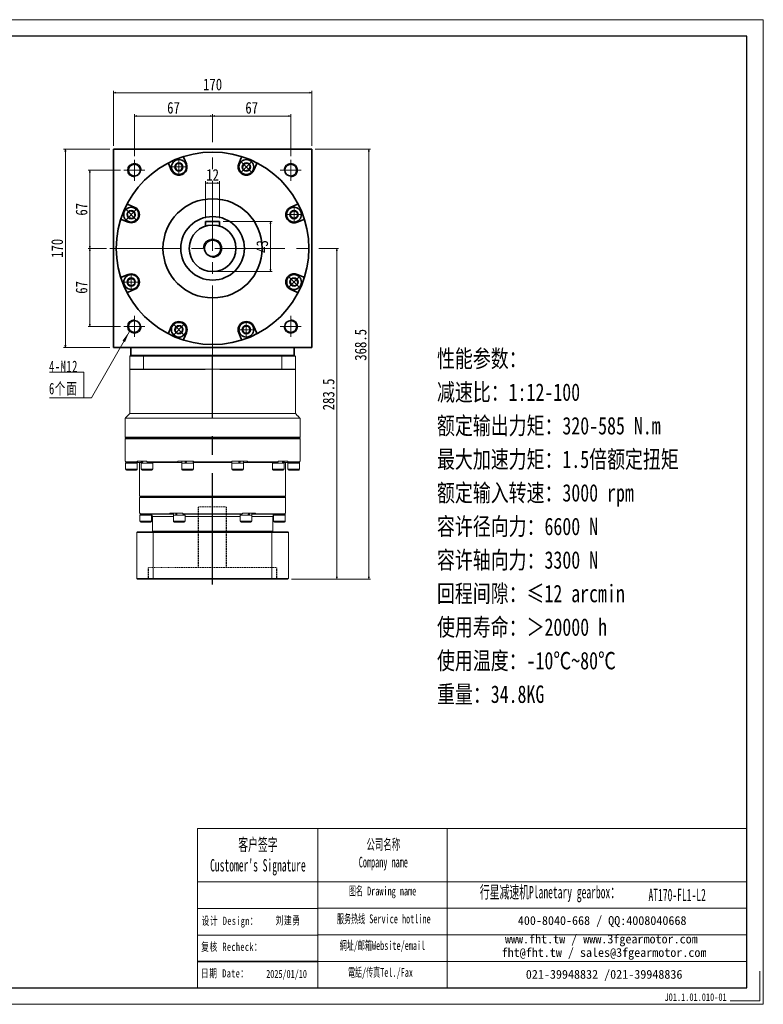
# Model space of a CAD drawing. Header units: millimetres. Extents: x 5291 to 6491, y 128 to 972.
# Tile 5 of 5: x 5853 to 6491, y 128 to 972. Entities that reach past the tile are written whole.
import ezdxf

# ---------------------------------------------------------------- set-up
doc = ezdxf.new("R2010")
doc.units = ezdxf.units.MM
doc.header["$LTSCALE"] = 5
doc.set_wipeout_variables(frame=1)
doc.header["$PDSIZE"] = -1
for name, pattern in [('CENTER2', [28.575, 19.05, -3.175, 3.175, -3.175]), ('DASHED', [0.2, 0.1, -0.1]), ('点画线', [18, 12, -2, 2, -2])]:
    doc.linetypes.add(name, pattern=pattern)
doc.layers.get('0').update_dxf_attribs({"lineweight": 18})
doc.layers.add('3中心线层', color=1, linetype='CENTER2')
doc.layers.add('6文字层', color=3, linetype='Continuous')
for name, color, linetype, lineweight in [('7标注层', 4, 'Continuous', 18), ('EB0', 7, 'Continuous', 35), ('SLD-0', 7, 'Continuous', 18), ('中心线层', 1, '点画线', 18), ('图框_外框线', 7, 'Continuous', 18), ('尺寸线层', 3, 'Continuous', 18), ('粗实线层', 7, 'Continuous', 35)]:
    doc.layers.add(name, color=color, linetype=linetype, lineweight=lineweight)
doc.styles.add('SLDTEXTSTYLE4', font='SimSun.ttf', dxfattribs={"width": 0.566667})
doc.styles.get("Standard").update_dxf_attribs({"font": 'SimSun.ttf'})
doc.styles.add('宋体', font='SimSun.ttf', dxfattribs={"width": 0.8})
doc.styles.add('标准', font='SimSun.ttf', dxfattribs={"width": 0.667})
doc.styles.add('样式 1', font='SimSun.ttf', dxfattribs={"width": 0.8})
doc.dimstyles.new('A水平标注', dxfattribs={"dimtxt": 10, "dimasz": 2, "dimexe": 1.5, "dimexo": 3, "dimgap": 2, "dimtad": 1, "dimtoh": 1, "dimdec": 1, "dimdsep": 46, "dimtxsty": '宋体', "dimblk": 'OPEN', "dimcen": 3, "dimclrd": 3, "dimclre": 3, "dimclrt": 6, "dimadec": 0, "dimazin": 0, "dimtm": 1e-09, "dimtfac": 1, "dimtdec": 1, "dimtix": 1, "dimtmove": 0, "dimatfit": 3, "dimldrblk": 'OPEN', "dimfxl": 0, "dimlwd": 13, "dimlwe": 13, "dimarcsym": 0})

# ---------------------------------------------------------------- blocks, each defined once
blk = doc.blocks.new('_Open')
at = {"color": 0, "linetype": 'ByBlock', "lineweight": -2}
for p, q in [((-1, 0.17), (0, 0)), ((-1, -0.17), (0, 0)), ((0, 0), (-1, 0))]:
    blk.add_line(p, q, dxfattribs=at)
blk = doc.blocks.new('*X17')
at = {"layer": 'Defpoints', "color": 0, "transparency": 16777216}
for p in [(6103.73, 909.64), (5933.73, 861.22), (6103.73, 861.22)]:
    blk.add_point(p, dxfattribs=at)
at = {"layer": '尺寸线层', "color": 3, "lineweight": 13, "transparency": 16777216}
for p, q in [((5933.73, 864.22), (5933.73, 911.14)), ((5935.73, 909.64), (6101.73, 909.64)), ((6103.73, 864.22), (6103.73, 911.14))]:
    blk.add_line(p, q, dxfattribs=at)
at = {"layer": '尺寸线层', "color": 3, "lineweight": 13, "transparency": 16777216, "xscale": 2, "yscale": 2, "zscale": 2, "rotation": 180}
blk.add_blockref('_Open', (5933.73, 909.64), dxfattribs=at)
at = {"layer": '尺寸线层', "color": 3, "lineweight": 13, "transparency": 16777216, "xscale": 2, "yscale": 2, "zscale": 2}
blk.add_blockref('_Open', (6103.73, 909.64), dxfattribs=at)
at = {"layer": '尺寸线层', "color": 6, "transparency": 16777216, "insert": (6018.73, 916.64), "char_height": 10, "width": 26.9708, "attachment_point": 5, "style": '宋体'}
blk.add_mtext('170', dxfattribs=at)
blk = doc.blocks.new('*X18')
at = {"layer": 'Defpoints', "color": 0, "transparency": 16777216}
for p in [(6018.73, 889.65), (6018.73, 864.22), (5951.73, 852.22)]:
    blk.add_point(p, dxfattribs=at)
at = {"layer": '尺寸线层', "color": 3, "lineweight": 13, "transparency": 16777216}
for p, q in [((5951.73, 855.22), (5951.73, 891.15)), ((5953.73, 889.65), (6016.73, 889.65)), ((6018.73, 867.22), (6018.73, 891.15))]:
    blk.add_line(p, q, dxfattribs=at)
at = {"layer": '尺寸线层', "color": 3, "lineweight": 13, "transparency": 16777216, "xscale": 2, "yscale": 2, "zscale": 2, "rotation": 180}
blk.add_blockref('_Open', (5951.73, 889.65), dxfattribs=at)
at = {"layer": '尺寸线层', "color": 3, "lineweight": 13, "transparency": 16777216, "xscale": 2, "yscale": 2, "zscale": 2}
blk.add_blockref('_Open', (6018.73, 889.65), dxfattribs=at)
at = {"layer": '尺寸线层', "color": 6, "transparency": 16777216, "insert": (5985.23, 896.65), "char_height": 10, "width": 19.8, "attachment_point": 5, "style": '宋体'}
blk.add_mtext('67', dxfattribs=at)
blk = doc.blocks.new('*X19')
at = {"layer": 'Defpoints', "color": 0, "transparency": 16777216}
for p in [(6085.73, 889.65), (6018.73, 864.22), (6085.73, 852.22)]:
    blk.add_point(p, dxfattribs=at)
at = {"layer": '尺寸线层', "color": 3, "lineweight": 13, "transparency": 16777216}
for p, q in [((6018.73, 867.22), (6018.73, 891.15)), ((6020.73, 889.65), (6083.73, 889.65)), ((6085.73, 855.22), (6085.73, 891.15))]:
    blk.add_line(p, q, dxfattribs=at)
at = {"layer": '尺寸线层', "color": 3, "lineweight": 13, "transparency": 16777216, "xscale": 2, "yscale": 2, "zscale": 2, "rotation": 180}
blk.add_blockref('_Open', (6018.73, 889.65), dxfattribs=at)
at = {"layer": '尺寸线层', "color": 3, "lineweight": 13, "transparency": 16777216, "xscale": 2, "yscale": 2, "zscale": 2}
blk.add_blockref('_Open', (6085.73, 889.65), dxfattribs=at)
at = {"layer": '尺寸线层', "color": 6, "transparency": 16777216, "insert": (6052.23, 896.65), "char_height": 10, "width": 19.8, "attachment_point": 5, "style": '宋体'}
blk.add_mtext('67', dxfattribs=at)
blk = doc.blocks.new('*X20')
at = {"layer": 'Defpoints', "color": 0, "transparency": 16777216}
for p in [(5942.73, 843.22), (5913.49, 776.22), (5930.73, 776.22)]:
    blk.add_point(p, dxfattribs=at)
at = {"layer": '尺寸线层', "color": 3, "lineweight": 13, "transparency": 16777216}
for p, q in [((5939.73, 843.22), (5911.99, 843.22)), ((5913.49, 841.22), (5913.49, 778.22)), ((5927.73, 776.22), (5911.99, 776.22))]:
    blk.add_line(p, q, dxfattribs=at)
at = {"layer": '尺寸线层', "color": 3, "lineweight": 13, "transparency": 16777216, "xscale": 2, "yscale": 2, "zscale": 2}
for p, rotation in [((5913.49, 843.22), 90), ((5913.49, 776.22), 270)]:
    blk.add_blockref('_Open', p, dxfattribs=dict(at, rotation=rotation))
at = {"layer": '尺寸线层', "color": 6, "transparency": 16777216, "insert": (5906.49, 809.72), "char_height": 10, "width": 19.8, "attachment_point": 5, "rotation": 90, "style": '宋体'}
blk.add_mtext('67', dxfattribs=at)
blk = doc.blocks.new('*X21')
at = {"layer": 'Defpoints', "color": 0, "transparency": 16777216}
for p in [(5930.73, 776.22), (5913.49, 709.22), (5942.73, 709.22)]:
    blk.add_point(p, dxfattribs=at)
at = {"layer": '尺寸线层', "color": 3, "lineweight": 13, "transparency": 16777216}
for p, q in [((5927.73, 776.22), (5911.99, 776.22)), ((5913.49, 774.22), (5913.49, 711.22)), ((5939.73, 709.22), (5911.99, 709.22))]:
    blk.add_line(p, q, dxfattribs=at)
at = {"layer": '尺寸线层', "color": 3, "lineweight": 13, "transparency": 16777216, "xscale": 2, "yscale": 2, "zscale": 2}
for p, rotation in [((5913.49, 776.22), 90), ((5913.49, 709.22), 270)]:
    blk.add_blockref('_Open', p, dxfattribs=dict(at, rotation=rotation))
at = {"layer": '尺寸线层', "color": 6, "transparency": 16777216, "insert": (5906.49, 742.72), "char_height": 10, "width": 19.8, "attachment_point": 5, "rotation": 90, "style": '宋体'}
blk.add_mtext('67', dxfattribs=at)
blk = doc.blocks.new('*X22')
at = {"layer": 'Defpoints', "color": 0, "transparency": 16777216}
for p in [(5933.73, 861.22), (5892.62, 691.22), (5933.73, 691.22)]:
    blk.add_point(p, dxfattribs=at)
at = {"layer": '尺寸线层', "color": 3, "lineweight": 13, "transparency": 16777216}
for p, q in [((5930.73, 861.22), (5891.12, 861.22)), ((5892.62, 859.22), (5892.62, 693.22)), ((5930.73, 691.22), (5891.12, 691.22))]:
    blk.add_line(p, q, dxfattribs=at)
at = {"layer": '尺寸线层', "color": 3, "lineweight": 13, "transparency": 16777216, "xscale": 2, "yscale": 2, "zscale": 2}
for p, rotation in [((5892.62, 861.22), 90), ((5892.62, 691.22), 270)]:
    blk.add_blockref('_Open', p, dxfattribs=dict(at, rotation=rotation))
at = {"layer": '尺寸线层', "color": 6, "transparency": 16777216, "insert": (5885.62, 776.22), "char_height": 10, "width": 26.9708, "attachment_point": 5, "rotation": 90, "style": '宋体'}
blk.add_mtext('170', dxfattribs=at)
blk = doc.blocks.new('*X23')
at = {"layer": 'Defpoints', "color": 0, "transparency": 16777216}
for p in [(6024.73, 799.22), (6018.73, 756.22), (6068.28, 756.22)]:
    blk.add_point(p, dxfattribs=at)
at = {"layer": '尺寸线层', "color": 3, "lineweight": 13, "transparency": 16777216}
for p, q in [((6027.73, 799.22), (6069.78, 799.22)), ((6068.28, 797.22), (6068.28, 758.22)), ((6021.73, 756.22), (6069.78, 756.22))]:
    blk.add_line(p, q, dxfattribs=at)
at = {"layer": '尺寸线层', "color": 3, "lineweight": 13, "transparency": 16777216, "xscale": 2, "yscale": 2, "zscale": 2}
for p, rotation in [((6068.28, 799.22), 90), ((6068.28, 756.22), 270)]:
    blk.add_blockref('_Open', p, dxfattribs=dict(at, rotation=rotation))
at = {"layer": '尺寸线层', "color": 6, "transparency": 16777216, "insert": (6061.28, 777.72), "char_height": 10, "width": 19.8, "attachment_point": 5, "rotation": 90, "style": '宋体'}
blk.add_mtext('43', dxfattribs=at)
blk = doc.blocks.new('*X24')
at = {"layer": 'Defpoints', "color": 0, "transparency": 16777216}
for p in [(6012.73, 832.2), (6012.73, 799.22), (6024.73, 799.22)]:
    blk.add_point(p, dxfattribs=at)
at = {"layer": '尺寸线层', "color": 3, "lineweight": 13, "transparency": 16777216}
for p, q in [((6012.73, 802.22), (6012.73, 833.7)), ((6022.73, 832.2), (6014.73, 832.2)), ((6024.73, 802.22), (6024.73, 833.7))]:
    blk.add_line(p, q, dxfattribs=at)
at = {"layer": '尺寸线层', "color": 3, "lineweight": 13, "transparency": 16777216, "xscale": 2, "yscale": 2, "zscale": 2, "rotation": 180}
blk.add_blockref('_Open', (6012.73, 832.2), dxfattribs=at)
at = {"layer": '尺寸线层', "color": 3, "lineweight": 13, "transparency": 16777216, "xscale": 2, "yscale": 2, "zscale": 2}
blk.add_blockref('_Open', (6024.73, 832.2), dxfattribs=at)
at = {"layer": '尺寸线层', "color": 6, "transparency": 16777216, "insert": (6018.73, 839.2), "char_height": 10, "width": 19.8, "attachment_point": 5, "style": '宋体'}
blk.add_mtext('12', dxfattribs=at)
blk = doc.blocks.new('*X25')
at = {"layer": '中心线层', "linetype": '点画线', "lineweight": 18}
for p, q in [((-7.37, 0), (7.37, 0)), ((0, -7.37), (0, 7.37))]:
    blk.add_line(p, q, dxfattribs=at)
at = {"layer": '粗实线层'}
for p, q in [((-3.46, 0), (-1.73, 3)), ((-3.46, 0), (-1.73, -3)), ((-1.73, 3), (1.73, 3)), ((3.46, 0), (1.73, 3)), ((3.46, 0), (1.73, 3)), ((3.46, 0), (1.73, -3)), ((-1.73, -3), (1.73, -3))]:
    blk.add_line(p, q, dxfattribs=at)
blk.add_circle((0, 0), 3.46, dxfattribs=at)
for start, end in [(0, 180), (180, 360)]:
    blk.add_arc((0, 0), 6.37, start, end, dxfattribs=at)
blk = doc.blocks.new('*X26')
at = {"layer": '尺寸线层', "linetype": 'Continuous'}
blk.add_hatch(color=0, dxfattribs=at).paths.add_polyline_path([(39.19, 56.94), (35.35, 47.73), (33.2, 48.96)], flags=0)
at = {"layer": '尺寸线层', "color": 0, "linetype": 'Continuous'}
blk.add_line((39.19, 56.94), (6.6, 0), dxfattribs=at)
at = {"layer": '尺寸线层', "color": 0}
for p, q in [((0, 22.12), (-29.39, 22.12)), ((0, 0), (0, 22.12)), ((0, 0), (-29.39, 0)), ((6.6, 0), (0, 0))]:
    blk.add_line(p, q, dxfattribs=at)
at = {"layer": '尺寸线层', "color": 0, "insert": (-4.95, 1.98), "char_height": 9.9, "width": 48.8791, "attachment_point": 9, "line_spacing_factor": 1.15057, "style": '标准'}
blk.add_mtext('\\T1.1;4-M12\\P6个面', dxfattribs=at)
blk = doc.blocks.new('*X27')
at = {"layer": 'Defpoints', "color": 0, "transparency": 16777216}
for p in [(6103.73, 861.22), (6152.57, 861.22), (6083.23, 492.72)]:
    blk.add_point(p, dxfattribs=at)
at = {"layer": '尺寸线层', "color": 3, "lineweight": 13, "transparency": 16777216}
for p, q in [((6106.73, 861.22), (6154.07, 861.22)), ((6152.57, 494.72), (6152.57, 859.22)), ((6086.23, 492.72), (6154.07, 492.72))]:
    blk.add_line(p, q, dxfattribs=at)
at = {"layer": '尺寸线层', "color": 3, "lineweight": 13, "transparency": 16777216, "xscale": 2, "yscale": 2, "zscale": 2}
for p, rotation in [((6152.57, 861.22), 90), ((6152.57, 492.72), 270)]:
    blk.add_blockref('_Open', p, dxfattribs=dict(at, rotation=rotation))
at = {"layer": '尺寸线层', "color": 6, "transparency": 16777216, "insert": (6145.57, 693.47), "char_height": 10, "attachment_point": 5, "rotation": 90, "style": '宋体'}
blk.add_mtext('368.5', dxfattribs=at)
blk = doc.blocks.new('*X28')
at = {"layer": 'Defpoints', "color": 0, "transparency": 16777216}
for p in [(6106.73, 776.22), (6083.23, 492.72), (6125.11, 492.72)]:
    blk.add_point(p, dxfattribs=at)
at = {"layer": '尺寸线层', "color": 3, "lineweight": 13, "transparency": 16777216}
for p, q in [((6109.73, 776.22), (6126.61, 776.22)), ((6125.11, 774.22), (6125.11, 494.72)), ((6086.23, 492.72), (6126.61, 492.72))]:
    blk.add_line(p, q, dxfattribs=at)
at = {"layer": '尺寸线层', "color": 3, "lineweight": 13, "transparency": 16777216, "xscale": 2, "yscale": 2, "zscale": 2}
for p, rotation in [((6125.11, 776.22), 90), ((6125.11, 492.72), 270)]:
    blk.add_blockref('_Open', p, dxfattribs=dict(at, rotation=rotation))
at = {"layer": '尺寸线层', "color": 6, "transparency": 16777216, "insert": (6118.11, 650.97), "char_height": 10, "attachment_point": 5, "rotation": 90, "style": '宋体'}
blk.add_mtext('283.5', dxfattribs=at)

msp = doc.modelspace()

# ---------------------------------------------------------------- linework, layer by layer
at = {"color": 7, "linetype": 'Continuous', "lineweight": 15}
for p, q in [((5947.73, 683.72), (5959.44, 683.72)), ((5947.73, 683.72), (5947.73, 672.72)), ((5959.62, 684.22), (5948.23, 684.22)), ((5959.44, 672.72), (5959.44, 683.72)), ((5959.44, 683.72), (6078.02, 683.72)), ((6077.84, 684.22), (5959.62, 684.22)), ((6089.23, 684.22), (6077.84, 684.22)), ((6078.02, 683.72), (6089.73, 683.72)), ((6078.02, 683.72), (6078.02, 672.72)), ((6089.73, 672.72), (6089.73, 683.72)), ((5959.44, 672.72), (5947.73, 672.72)), ((5948.23, 672.22), (5959.62, 672.22)), ((6018.73, 672.72), (5959.44, 672.72)), ((5959.62, 672.22), (6010.32, 672.22)), ((6078.02, 672.72), (6018.73, 672.72)), ((6027.14, 672.22), (6077.84, 672.22)), ((6077.84, 672.22), (6089.23, 672.22)), ((6089.73, 672.72), (6078.02, 672.72)), ((6089.73, 634.52), (5947.73, 634.52)), ((6093.73, 630.52), (5943.73, 630.52)), ((6093.73, 614.32), (5943.73, 614.32)), ((5943.73, 613.02), (6018.73, 613.02)), ((6018.73, 613.52), (5944.23, 613.52)), ((6093.23, 613.52), (6018.73, 613.52)), ((6018.73, 613.02), (6093.73, 613.02)), ((5943.73, 593.72), (5944.06, 593.72)), ((5944.06, 593.22), (5944.06, 593.72)), ((5954.16, 593.22), (5944.06, 593.22)), ((5949.23, 592.12), (5944.23, 592.12)), ((5944.55, 592.72), (5954.64, 592.72)), ((5954.23, 592.12), (5949.23, 592.12)), ((5954.16, 593.72), (5954.16, 593.22)), ((5954.16, 593.72), (5962.48, 593.72)), ((5957.56, 592.72), (5954.64, 592.72)), ((5965.44, 592.12), (5957.5, 592.12)), ((5962.48, 593.22), (5962.48, 593.72)), ((5988.92, 593.22), (5962.48, 593.22)), ((5962.8, 592.72), (5989.2, 592.72)), ((5967.5, 592.12), (5965.44, 592.12)), ((5988.92, 593.72), (5988.92, 593.22)), ((5988.92, 593.72), (6002.39, 593.72)), ((5992.31, 592.72), (5989.2, 592.72)), ((6002.01, 592.12), (5992.25, 592.12)), ((6002.25, 592.12), (6002.01, 592.12)), ((6002.42, 592.72), (6002.19, 592.72)), ((6002.39, 593.22), (6002.39, 593.72)), ((6035.07, 593.22), (6002.39, 593.22)), ((6002.41, 592.72), (6035.04, 592.72)), ((6035.27, 592.72), (6034.95, 592.72)), ((6035.07, 593.72), (6035.07, 593.22)), ((6035.07, 593.72), (6048.53, 593.72)), ((6045.21, 592.12), (6035.21, 592.12)), ((6048.26, 592.72), (6045.15, 592.72)), ((6048.26, 592.72), (6074.65, 592.72)), ((6048.53, 593.22), (6048.53, 593.72)), ((6074.97, 593.22), (6048.53, 593.22)), ((6079.96, 592.12), (6069.96, 592.12)), ((6074.97, 593.72), (6074.97, 593.22)), ((6074.97, 593.72), (6083.29, 593.72)), ((6082.82, 592.72), (6079.9, 592.72)), ((6082.82, 592.72), (6092.9, 592.72)), ((6093.23, 592.12), (6083.23, 592.12)), ((6083.29, 593.22), (6083.29, 593.72)), ((6093.39, 593.22), (6083.29, 593.22)), ((6093.39, 593.72), (6093.39, 593.22)), ((6093.39, 593.72), (6093.73, 593.72)), ((5949.23, 586.87), (5944.23, 586.87)), ((5944.98, 586.12), (5949.23, 586.12)), ((5954.23, 586.87), (5949.23, 586.87)), ((5949.23, 586.12), (5953.48, 586.12)), ((5965.44, 586.87), (5957.5, 586.87)), ((5958.25, 586.12), (5965, 586.12)), ((5965, 586.12), (5966.75, 586.12)), ((5967.5, 586.87), (5965.44, 586.87)), ((6002.01, 586.87), (5992.25, 586.87)), ((5993, 586.12), (6001.29, 586.12)), ((6001.29, 586.12), (6001.5, 586.12)), ((6002.25, 586.87), (6002.01, 586.87)), ((6045.21, 586.87), (6035.21, 586.87)), ((6035.96, 586.12), (6044.46, 586.12)), ((6079.96, 586.87), (6069.96, 586.87)), ((6070.71, 586.12), (6079.21, 586.12)), ((6093.23, 586.87), (6083.23, 586.87)), ((6083.98, 586.12), (6092.48, 586.12)), ((6081.23, 563.72), (5956.23, 563.72)), ((5956.23, 562.72), (6018.73, 562.72)), ((6018.73, 563.22), (5956.73, 563.22)), ((5956.73, 563.22), (6080.73, 563.22)), ((6080.73, 563.22), (6018.73, 563.22)), ((6018.73, 562.72), (6081.23, 562.72)), ((5956.23, 549.22), (5956.56, 549.22)), ((5956.56, 548.72), (5956.56, 549.22)), ((5982.06, 548.72), (5956.56, 548.72)), ((5982.06, 549.22), (5982.06, 548.72)), ((5982.06, 549.22), (5993.23, 549.22)), ((5993.23, 548.72), (5993.23, 549.22)), ((6044.22, 548.72), (5993.23, 548.72)), ((6044.22, 549.22), (6044.22, 548.72)), ((6044.22, 549.22), (6055.4, 549.22)), ((6055.4, 548.72), (6055.4, 549.22)), ((6080.89, 548.72), (6055.4, 548.72)), ((6080.89, 549.22), (6080.89, 548.72)), ((6080.89, 549.22), (6081.23, 549.22)), ((5961.48, 547.62), (5956.48, 547.62)), ((5961.48, 542.37), (5956.48, 542.37)), ((5957.06, 548.22), (5982.38, 548.22)), ((5957.23, 541.62), (5961.48, 541.62)), ((5966.48, 547.62), (5961.48, 547.62)), ((5966.48, 542.37), (5961.48, 542.37)), ((5961.48, 541.62), (5965.73, 541.62)), ((5967.23, 546.22), (5985.1, 546.22)), ((5982.38, 548.22), (5985.16, 548.22)), ((5994.43, 547.62), (5985.1, 547.62)), ((5994.43, 542.37), (5985.1, 542.37)), ((5985.85, 541.62), (5993.78, 541.62)), ((5993.4, 548.22), (6044.05, 548.22)), ((5993.78, 541.62), (5994.35, 541.62)), ((5995.1, 547.62), (5994.43, 547.62)), ((5995.1, 542.37), (5994.43, 542.37)), ((5995.1, 546.22), (6042.35, 546.22)), ((5995.42, 548.22), (5995.6, 548.22)), ((6041.85, 548.22), (6042.04, 548.22)), ((6052.35, 547.62), (6042.35, 547.62)), ((6052.35, 542.37), (6042.35, 542.37)), ((6043.1, 541.62), (6051.6, 541.62)), ((6052.29, 548.22), (6055.08, 548.22)), ((6052.35, 546.22), (6070.23, 546.22)), ((6055.08, 548.22), (6080.4, 548.22)), ((6080.98, 547.62), (6070.98, 547.62)), ((6080.98, 542.37), (6070.98, 542.37)), ((6071.73, 541.62), (6080.23, 541.62)), ((5953.73, 532.72), (5967.92, 532.72)), ((5953.73, 532.72), (5953.73, 493.22)), ((5968.1, 533.22), (5954.23, 533.22)), ((6070.23, 533.72), (5967.23, 533.72)), ((5967.92, 532.72), (6069.53, 532.72)), ((5967.92, 493.22), (5967.92, 532.72)), ((6069.36, 533.22), (5968.1, 533.22)), ((6083.23, 533.22), (6069.36, 533.22)), ((6069.53, 532.72), (6083.73, 532.72)), ((6069.53, 532.72), (6069.53, 493.22)), ((6083.73, 493.22), (6083.73, 532.72)), ((5967.92, 493.22), (5953.73, 493.22)), ((5954.23, 492.72), (5968.1, 492.72)), ((6069.53, 493.22), (5967.92, 493.22)), ((5968.1, 492.72), (6069.36, 492.72)), ((6069.36, 492.72), (6083.23, 492.72)), ((6083.73, 493.22), (6069.53, 493.22))]:
    msp.add_line(p, q, dxfattribs=at)
at = {"color": 6, "linetype": 'DASHED', "lineweight": 15}
for p, q in [((6006.73, 554.72), (6030.73, 554.72)), ((5963.73, 502.72), (6073.73, 502.72))]:
    msp.add_line(p, q, dxfattribs=at)
for p, q in [((6108.84, 278.8), (6108.84, 142.36)), ((6108.58, 210.27), (6005.84, 210.27)), ((6108.58, 187.55), (6005.84, 187.55))]:
    msp.add_line(p, q)
at = {"color": 7, "linetype": 'Continuous', "lineweight": 15}
for centre, radius, start, end in [((6018.73, 601.72), 71, 90, 96.80375), ((6018.73, 601.72), 71, 83.19625, 90), ((5944.98, 586.87), 0.75, 180, 270), ((5953.48, 586.87), 0.75, 270, 0), ((5958.25, 586.87), 0.75, 180, 270), ((5966.75, 586.87), 0.75, 270, 0), ((5993, 586.87), 0.75, 180, 270), ((6001.5, 586.87), 0.75, 270, 0), ((6035.96, 586.87), 0.75, 180, 270), ((6044.46, 586.87), 0.75, 270, 0), ((6070.71, 586.87), 0.75, 180, 270), ((6079.21, 586.87), 0.75, 270, 0), ((6083.98, 586.87), 0.75, 180, 270), ((6092.48, 586.87), 0.75, 270, 0), ((5957.23, 542.37), 0.75, 180, 270), ((5965.73, 542.37), 0.75, 270, 0), ((5965.23, 546.22), 2, 0, 30.16813), ((5985.85, 542.37), 0.75, 180, 270), ((5994.35, 542.37), 0.75, 270, 0), ((6043.1, 542.37), 0.75, 180, 270), ((6051.6, 542.37), 0.75, 270, 0), ((6072.23, 546.22), 2, 149.81508, 180), ((6071.73, 542.37), 0.75, 180, 270), ((6080.23, 542.37), 0.75, 270, 0)]:
    msp.add_arc(centre, radius, start, end, dxfattribs=at)
at = {"color": 7, "linetype": 'Continuous', "lineweight": 15, "extrusion": (0, 0, -1)}
for centre, major_axis, ratio, start_param, end_param in [((5949.23, 592.12), (0, 8.56), 0.57735, 4.712389, 4.809292), ((5962.5, 593.72), (3.54, 8.43), 0.408882, 4.354425, 4.542528), ((5962.5, 592.12), (3.54, 8.43), 0.408882, 4.542528, 4.730632), ((5997.25, 593.72), (4.8, 8.53), 0.136294, 4.447732, 4.635836), ((5997.25, 593.72), (3.25, 5.77), 0.136294, 4.355608, 4.635836), ((5997.25, 592.12), (4.8, 8.53), 0.136294, 4.635836, 4.823939), ((6040.21, 593.72), (4.8, 8.53), 0.136294, 1.494243, 1.682346), ((6040.21, 592.12), (3.25, 5.77), 0.136294, 1.214015, 1.494243), ((6040.21, 592.12), (4.8, 8.53), 0.136294, 1.30614, 1.494243), ((6074.96, 593.72), (3.54, 8.43), 0.408882, 1.400936, 1.589039), ((6074.96, 592.12), (3.54, 8.43), 0.408882, 1.212832, 1.400936), ((6088.23, 593.72), (0, 8.56), 0.57735, 1.661661, 1.7589), ((6088.23, 592.12), (0, 8.56), 0.57735, 1.473894, 1.570796), ((5961.48, 549.22), (0, 8.56), 0.57735, 4.618754, 4.712389), ((5961.48, 547.62), (0, 8.56), 0.57735, 4.712389, 4.837645), ((5990.1, 549.22), (4.55, 8.49), 0.227735, 4.403004, 4.591107), ((5990.1, 547.62), (4.55, 8.49), 0.227735, 4.591107, 4.77921), ((5990.1, 549.22), (3.07, 5.74), 0.227735, 4.452375, 4.591107), ((6047.35, 549.22), (4.55, 8.49), 0.227735, 1.449514, 1.637618), ((6047.35, 547.62), (4.55, 8.49), 0.227735, 1.261411, 1.449514), ((6075.98, 549.22), (0, 8.56), 0.57735, 1.570796, 1.7589), ((6047.35, 547.62), (3.07, 5.74), 0.227735, 1.310782, 1.449514), ((6075.98, 547.62), (0, 8.56), 0.57735, 1.477162, 1.570796)]:
    msp.add_ellipse(centre, major_axis=major_axis, ratio=ratio, start_param=start_param, end_param=end_param, dxfattribs=at)
at = {"color": 7, "linetype": 'Continuous', "lineweight": 15}
for points in [[(5948.23, 684.22), (5947.73, 683.72)], [(5959.62, 684.22), (5959.44, 683.72)], [(6077.84, 684.22), (6078.02, 683.72)], [(6089.73, 683.72), (6089.23, 684.22)], [(5947.73, 634.52), (5947.73, 672.72)], [(5948.23, 672.22), (5947.73, 672.72)], [(5959.62, 672.22), (5959.44, 672.72)], [(6077.84, 672.22), (6078.02, 672.72)], [(6089.23, 672.22), (6089.73, 672.72)], [(6089.73, 672.72), (6089.73, 634.52)], [(5943.73, 630.52), (5947.73, 634.52)], [(6089.73, 634.52), (6093.73, 630.52)], [(5943.73, 614.32), (5943.73, 630.52)], [(6093.73, 630.52), (6093.73, 614.32)], [(5944.53, 613.52), (5943.73, 614.32)], [(5943.73, 613.02), (5944.23, 613.52)], [(5943.73, 593.72), (5943.73, 613.02)], [(6093.73, 614.32), (6092.93, 613.52)], [(6093.23, 613.52), (6093.73, 613.02)], [(6093.73, 613.02), (6093.73, 593.72)], [(5944.06, 593.22), (5944.55, 592.72)], [(5944.23, 586.87), (5944.23, 592.12)], [(5954.64, 592.72), (5954.16, 593.22)], [(5954.17, 592.72), (5954.17, 592.12)], [(5954.23, 592.12), (5954.23, 586.87)], [(5956.23, 563.72), (5956.23, 592.72)], [(5957.5, 586.87), (5957.5, 592.12)], [(5957.56, 592.12), (5957.56, 593.72)], [(5962.48, 593.22), (5962.8, 592.72)], [(5967.44, 592.72), (5967.44, 592.12)], [(5967.5, 592.12), (5967.5, 586.87)], [(5989.2, 592.72), (5988.92, 593.22)], [(5992.25, 586.87), (5992.25, 592.12)], [(5992.31, 592.12), (5992.31, 593.72)], [(6002.19, 593.72), (6002.19, 592.12)], [(6002.25, 592.12), (6002.25, 586.87)], [(6002.39, 593.22), (6002.41, 592.72)], [(6035.04, 592.72), (6035.07, 593.22)], [(6035.21, 586.87), (6035.21, 592.12)], [(6035.27, 592.12), (6035.27, 593.72)], [(6045.15, 593.72), (6045.15, 592.12)], [(6045.21, 592.12), (6045.21, 586.87)], [(6048.53, 593.22), (6048.26, 592.72)], [(6069.96, 586.87), (6069.96, 592.12)], [(6070.02, 592.12), (6070.02, 592.72)], [(6074.65, 592.72), (6074.97, 593.22)], [(6079.9, 593.72), (6079.9, 592.12)], [(6079.96, 592.12), (6079.96, 586.87)], [(6081.23, 592.72), (6081.23, 563.72)], [(6083.29, 593.22), (6082.82, 592.72)], [(6083.23, 586.87), (6083.23, 592.12)], [(6083.29, 592.12), (6083.29, 592.72)], [(6092.9, 592.72), (6093.39, 593.22)], [(6093.23, 592.12), (6093.23, 586.87)], [(5956.73, 563.22), (5956.23, 563.72)], [(5956.23, 562.72), (5956.73, 563.22)], [(5956.23, 549.22), (5956.23, 562.72)], [(6081.23, 563.72), (6080.73, 563.22)], [(6080.73, 563.22), (6081.23, 562.72)], [(6081.23, 562.72), (6081.23, 549.22)], [(5956.56, 548.72), (5957.06, 548.22)], [(5982.38, 548.22), (5982.06, 548.72)], [(5985.16, 547.62), (5985.16, 549.22)], [(5993.23, 548.72), (5993.4, 548.22)], [(6044.05, 548.22), (6044.22, 548.72)], [(6052.29, 549.22), (6052.29, 547.62)], [(6055.4, 548.72), (6055.08, 548.22)], [(6080.4, 548.22), (6080.89, 548.72)], [(5956.48, 542.37), (5956.48, 547.62)], [(5966.42, 547.84), (5966.42, 547.62)], [(5966.48, 547.62), (5966.48, 542.37)], [(5967.23, 533.72), (5967.23, 546.22)], [(5985.1, 542.37), (5985.1, 547.62)], [(5995.04, 548.22), (5995.04, 547.62)], [(5995.1, 547.62), (5995.1, 542.37)], [(6042.35, 542.37), (6042.35, 547.62)], [(6042.41, 547.62), (6042.41, 548.22)], [(6052.35, 547.62), (6052.35, 542.37)], [(6070.23, 546.22), (6070.23, 533.72)], [(6070.98, 542.37), (6070.98, 547.62)], [(6071.04, 547.62), (6071.04, 547.81)], [(6080.98, 547.62), (6080.98, 542.37)], [(5953.73, 532.72), (5954.23, 533.22)], [(5967.73, 533.22), (5967.23, 533.72)], [(5968.1, 533.22), (5967.92, 532.72)], [(6069.53, 532.72), (6069.36, 533.22)], [(6070.23, 533.72), (6069.73, 533.22)], [(6083.23, 533.22), (6083.73, 532.72)], [(5954.23, 492.72), (5953.73, 493.22)], [(5967.92, 493.22), (5968.1, 492.72)], [(6069.36, 492.72), (6069.53, 493.22)], [(6083.73, 493.22), (6083.23, 492.72)]]:
    msp.add_open_spline(points, degree=1, dxfattribs=at)
for points, knots in [([(5966.96, 547.22), (5966.96, 547.23), (5966.95, 547.26), (5966.58, 547.82), (5965.97, 548.17), (5965.5, 548.21), (5965.37, 548.22)], [0, 0, 0, 0, 0.326549, 1.065534, 1.708406, 1.967821, 1.967821, 1.967821, 1.967821]), ([(5995.04, 548.08), (5995.08, 548.1), (5995.26, 548.2), (5995.35, 548.21), (5995.42, 548.22)], [0, 0, 0, 0, 0.0791133, 0.4016295, 0.4016295, 0.4016295, 0.4016295]), ([(6042.04, 548.22), (6042.13, 548.21), (6042.22, 548.19), (6042.41, 548.08), (6042.41, 548.08)], [0, 0, 0, 0, 0.3845346, 0.3986984, 0.3986984, 0.3986984, 0.3986984]), ([(6072.09, 548.22), (6071.9, 548.2), (6071.36, 548.14), (6070.87, 547.75), (6070.59, 547.39), (6070.47, 547.17), (6070.49, 547.21), (6070.5, 547.22)], [0, 0, 0, 0, 0.371255, 1.097915, 1.483629, 1.880459, 2.017902, 2.017902, 2.017902, 2.017902])]:
    msp.add_open_spline(points, degree=3, knots=knots, dxfattribs=at)
at = {"layer": '3中心线层'}
msp.add_line((6018.73, 488.17), (6018.73, 684.22), dxfattribs=at)
at = {"layer": '3中心线层', "color": 6, "linetype": 'DASHED'}
for p, q in [((6006.73, 502.72), (6006.73, 554.72)), ((6030.73, 502.72), (6030.73, 554.72)), ((5963.73, 492.72), (5963.73, 502.72)), ((6073.73, 492.72), (6073.73, 502.72))]:
    msp.add_line(p, q, dxfattribs=at)
at = {"layer": '7标注层', "color": 0}
msp.add_line((6005.92, 278.8), (6005.92, 142.38), dxfattribs=at)
at = {"layer": 'EB0', "linetype": 'Continuous', "lineweight": 35}
msp.add_line((5948.73, 684.22), (6088.73, 684.22), dxfattribs=at)
at = {"layer": '中心线层'}
for p, q in [((6018.73, 684.22), (6018.73, 864.22)), ((5951.73, 834.22), (5951.73, 852.22)), ((6085.73, 852.22), (6085.73, 834.22)), ((5942.73, 843.22), (5960.73, 843.22)), ((6076.73, 843.22), (6094.73, 843.22)), ((5930.73, 776.22), (6106.73, 776.22)), ((5951.73, 700.22), (5951.73, 718.22)), ((6085.73, 718.22), (6085.73, 700.22)), ((5960.73, 709.22), (5942.73, 709.22)), ((6094.73, 709.22), (6076.73, 709.22))]:
    msp.add_line(p, q, dxfattribs=at)
at = {"layer": '图框_外框线'}
for p, q in [((6005.92, 278.8), (6108.84, 278.8)), ((6108.84, 278.8), (6108.84, 142.38)), ((6108.84, 278.8), (6476.29, 278.8)), ((6219.73, 278.8), (6219.73, 142.38)), ((6005.92, 233.27), (6108.84, 233.27)), ((6108.84, 233.27), (6476.29, 233.27)), ((6108.84, 210.51), (6476.29, 210.51)), ((6108.84, 187.75), (6476.29, 187.75)), ((6108.84, 164.99), (6476.29, 164.99))]:
    msp.add_line(p, q, dxfattribs=at)
at = {"layer": '图框_外框线', "color": 3}
msp.add_lwpolyline([(5296.9, 128.17), (6490.5, 128.17), (6490.5, 972.22), (5296.9, 972.22)], close=True, dxfattribs=at)
at = {"layer": '图框_外框线', "color": 3, "lineweight": 25}
msp.add_lwpolyline([(5367.95, 142.38), (6476.29, 142.38), (6476.29, 958.01), (5367.95, 958.01)], close=True, dxfattribs=at)
at = {"layer": '图框_外框线', "color": 3}
msp.add_lwpolyline([(6487.66, 156.59), (6487.66, 131.02), (6462.08, 131.02)], dxfattribs=at)
at = {"layer": '粗实线层'}
for p, q in [((5933.73, 691.22), (5933.73, 861.22)), ((5933.73, 861.22), (6103.73, 861.22)), ((6103.73, 691.22), (6103.73, 861.22)), ((6024.73, 799.22), (6012.73, 799.22)), ((6012.73, 799.22), (6012.73, 795.3)), ((6024.73, 795.3), (6024.73, 799.22)), ((5948.73, 684.22), (5948.73, 691.22)), ((6088.73, 684.22), (6088.73, 691.22)), ((6108.58, 164.83), (6005.84, 164.83))]:
    msp.add_line(p, q, dxfattribs=at)
msp.add_lwpolyline([(6103.73, 691.22), (5933.73, 691.22)], dxfattribs=at)
for centre, radius in [((6018.73, 776.22), 82.5), ((5951.73, 843.22), 5.1), ((6085.73, 843.22), 5.1), ((6018.73, 776.22), 42.5), ((6018.73, 776.22), 27.25), ((6018.73, 776.22), 20), ((6018.73, 776.22), 7), ((5951.73, 709.22), 5.1), ((6085.73, 709.22), 5.1)]:
    msp.add_circle(centre, radius, dxfattribs=at)
at = {"layer": '粗实线层', "lineweight": 18}
for centre, radius, start, end in [((5951.73, 843.22), 6, 0, 270), ((6085.73, 843.22), 6, 270, 180), ((6018.73, 776.22), 8, 270, 180), ((5951.73, 709.22), 6, 90, 0), ((6085.73, 709.22), 6, 180, 90)]:
    msp.add_arc(centre, radius, start, end, dxfattribs=at)

# ---------------------------------------------------------------- block references
at = {"layer": '尺寸线层'}
msp.add_blockref('*X26', (5908.3, 648.04), dxfattribs=at)

# ---------------------------------------------------------------- texts
at = {"layer": '6文字层', "insert": (6405.86, 137.6), "char_height": 6.5238, "width": 47.0847, "attachment_point": 1, "style": '样式 1'}
msp.add_mtext('J01.1.01.010-01', dxfattribs=at)
at = {"layer": 'SLD-0', "color": 1, "attachment_point": 2}
for s, insert, char_height, width, style in [("{\\fSimSun|b1|i0|c134|p2;客户签字\\PCustomer's Signature}", (6057.56, 270.37), 10.6215, 132.1327, 'SLDTEXTSTYLE4'), ('{\\fSimSun|b1|i0|c134|p2;公司名称\\PCompany name}', (6164.99, 269.81), 9.1042, 117.8703, 'SLDTEXTSTYLE4'), ('{\\fSimSun|b1|i0|c134|p2;图名 Drawing name}', (6164.37, 229.08), 7.5868, 97.0251, 'SLDTEXTSTYLE4'), ('{\\fSimSun|b1|i0|c134|p2;  \\H1.1667x;行星减速机Planetary gearbox\\fSimSun|b0|i0|c134|p2;：}', (6304.23, 229.66), 9.1042, 143.1868, 'SLDTEXTSTYLE4'), ('\\pt53.10755;AT170-FL1-L2', (6416.71, 227.25), 10.6215, 77.2978, 'SLDTEXTSTYLE4'), ('{\\fNSimSun|b0|i0|c134|p49;\\T1.1;设计 \\fNSimSun|b0|i0|c0|p49;Design\\fNSimSun|b0|i0|c134|p49;：}', (6033.53, 203.21), 7, 56.4875, '标准'), ('{\\fSimSun|b0|i0|c134|p2;\\T1.1;刘建勇 }', (6083.49, 203.57), 7, 56.4875, '标准'), ('{\\fSimSun|b1|i0|c134|p2;服务热线 Service hotline}', (6165.44, 205.22), 7.5868, 108.0953, 'SLDTEXTSTYLE4'), ('{\\fNSimSun|b0|i0|c134|p49;\\T1.1;复核 \\fNSimSun|b0|i0|c0|p49;Recheck\\fNSimSun|b0|i0|c134|p49;：}', (6035.12, 180.95), 7, 56.4875, '标准'), ('{\\fSimSun|b1|i0|c134|p2;網址/邮箱Website/email}', (6164.26, 182.36), 7.5868, 112.517, 'SLDTEXTSTYLE4'), ('{\\fSimSun|b1|i0|c134|p2;電話/传真Tel./Fax}', (6162.56, 159.33), 7.5868, 113.8703, 'SLDTEXTSTYLE4'), ('{\\fNSimSun|b0|i0|c134|p49;\\T1.1;日期 Date：}', (6029.17, 158.21), 7, 56.4875, '标准'), ('2025/01/10', (6082.1, 157.72), 7, 56.4875, '标准')]:
    msp.add_mtext(s, dxfattribs=dict(at, insert=insert, char_height=char_height, width=width, style=style))
at = {"layer": 'SLD-0', "color": 1, "char_height": 7.5868, "attachment_point": 2}
for s, insert, width in [('{\\fSimSun|b1|i0|c134|p2;400-8040-668 / QQ:4008040668}', (6352.46, 203.77), 220.8926), ('{\\fSimSun|b1|i0|c134|p2;www.fht.tw / www.3fgearmotor.com }', (6351.76, 187.97), 221.1413), ('\\pt91.04152;{\\fSimSun|b1|i0|c134|p2;fht@fht.tw / sales@3fgearmotor.com }', (6354.07, 176.42), 221.1413), ('{\\fSimSun|b1|i0|c134|p2;021-39948832 /021-39948836 }', (6354.15, 157.67), 168.8581)]:
    msp.add_mtext(s, dxfattribs=dict(at, insert=insert, width=width))
at = {"layer": '尺寸线层', "insert": (6210.97, 689.23), "char_height": 15, "width": 360.4703, "attachment_point": 1, "line_spacing_factor": 1.15057, "style": '标准'}
msp.add_mtext('{\\W0.75;性能参数：\\P减速比：1:12-100\\P额定输出力矩：320-585 N.m\\P最大加速力矩：1.5倍额定扭矩\\P额定输入转速：3000 rpm\\P容许径向力：6600 N\\P容许轴向力：3300 N\\P回程间隙：≤12 arcmin\\P使用寿命：＞20000 h\\P使用温度：-10℃~80℃\\P重量：34.8KG}', dxfattribs=at)

# ---------------------------------------------------------------- dimensions: what is measured, and where the dimension line sits
at = {"layer": '尺寸线层'}
for base, p1, p2, angle, picture, middle in [((6103.73, 909.64), (5933.73, 861.22), (6103.73, 861.22), 0, '*X17', (6018.73, 909.64)), ((6018.73, 889.65), (5951.73, 852.22), (6018.73, 864.22), 180, '*X18', (5985.23, 889.65)), ((6085.73, 889.65), (6018.73, 864.22), (6085.73, 852.22), 180, '*X19', (6052.23, 889.65)), ((5892.62, 691.22), (5933.73, 861.22), (5933.73, 691.22), 270, '*X22', (5892.62, 776.22)), ((5913.49, 776.22), (5942.73, 843.22), (5930.73, 776.22), 270, '*X20', (5913.49, 809.72)), ((6068.28, 756.22), (6024.73, 799.22), (6018.73, 756.22), 270, '*X23', (6068.28, 777.72)), ((5913.49, 709.22), (5930.73, 776.22), (5942.73, 709.22), 270, '*X21', (5913.49, 742.72))]:
    dim = msp.add_linear_dim(base=base, p1=p1, p2=p2, angle=angle, dimstyle='A水平标注', override={"dimtfill": 0}, dxfattribs=at)
    dim.commit()
    dim.dimension.update_dxf_attribs({"geometry": picture, "text_midpoint": middle, "dimtype": 160})
dim = msp.add_linear_dim(base=(6012.73, 832.2), p1=(6024.73, 799.22), p2=(6012.73, 799.22), dimstyle='A水平标注', override={"dimtfill": 0}, dxfattribs=at)
dim.commit()
dim.dimension.update_dxf_attribs({"geometry": '*X24', "text_midpoint": (6018.73, 832.2), "dimtype": 160})

# ---------------------------------------------------------------- next in the draw order: wipeouts: each hides what was drawn before it
for points in [[(5996.2, 845.97), (5996.12, 846.98), (5996.12, 846.98), (5995.59, 848.69), (5994.6, 850.19), (5993.24, 851.35), (5991.61, 852.08), (5989.84, 852.34), (5989.84, 852.34), (5989.84, 852.34), (5988.06, 852.08), (5986.43, 851.35), (5985.07, 850.19), (5984.08, 848.69), (5983.55, 846.98), (5983.55, 846.98), (5983.47, 845.97), (5983.47, 845.97), (5983.47, 845.97), (5983.69, 844.32), (5984.32, 842.79), (5985.34, 841.47), (5986.65, 840.46), (5988.19, 839.82), (5989.84, 839.61), (5989.84, 839.61), (5989.84, 839.61), (5991.8, 839.92), (5993.58, 840.82), (5994.99, 842.23), (5995.89, 844)], [(6052.12, 841.47), (6052.78, 842.24), (6052.78, 842.24), (6053.61, 843.83), (6053.97, 845.58), (6053.83, 847.36), (6053.2, 849.04), (6052.12, 850.47), (6052.12, 850.47), (6052.12, 850.47), (6050.69, 851.55), (6049.02, 852.18), (6047.23, 852.32), (6045.48, 851.96), (6043.89, 851.13), (6043.89, 851.13), (6043.12, 850.47), (6043.12, 850.47), (6043.12, 850.47), (6042.11, 849.15), (6041.47, 847.62), (6041.26, 845.97), (6041.47, 844.32), (6042.11, 842.79), (6043.12, 841.47), (6043.12, 841.47), (6043.12, 841.47), (6044.73, 840.3), (6046.63, 839.68), (6048.62, 839.68), (6050.51, 840.3)], [(5953.48, 809.61), (5952.71, 810.27), (5952.71, 810.27), (5951.12, 811.1), (5949.37, 811.46), (5947.58, 811.32), (5945.91, 810.69), (5944.48, 809.61), (5944.48, 809.61), (5944.48, 809.61), (5943.4, 808.18), (5942.77, 806.5), (5942.62, 804.72), (5942.98, 802.96), (5943.82, 801.38), (5943.82, 801.38), (5944.48, 800.61), (5944.48, 800.61), (5944.48, 800.61), (5945.79, 799.6), (5947.33, 798.96), (5948.98, 798.74), (5950.62, 798.96), (5952.16, 799.6), (5953.48, 800.61), (5953.48, 800.61), (5953.48, 800.61), (5954.65, 802.22), (5955.26, 804.11), (5955.26, 806.11), (5954.65, 808)], [(6088.48, 798.74), (6089.49, 798.83), (6089.49, 798.83), (6091.2, 799.36), (6092.7, 800.34), (6093.86, 801.7), (6094.59, 803.34), (6094.85, 805.11), (6094.85, 805.11), (6094.85, 805.11), (6094.59, 806.88), (6093.86, 808.52), (6092.7, 809.88), (6091.2, 810.86), (6089.49, 811.39), (6089.49, 811.39), (6088.48, 811.47), (6088.48, 811.47), (6088.48, 811.47), (6086.83, 811.26), (6085.3, 810.62), (6083.98, 809.61), (6082.97, 808.29), (6082.33, 806.76), (6082.12, 805.11), (6082.12, 805.11), (6082.12, 805.11), (6082.43, 803.14), (6083.33, 801.37), (6084.74, 799.96), (6086.51, 799.06)], [(5948.98, 753.69), (5947.97, 753.61), (5947.97, 753.61), (5946.26, 753.08), (5944.76, 752.09), (5943.6, 750.73), (5942.86, 749.1), (5942.61, 747.32), (5942.61, 747.32), (5942.61, 747.32), (5942.86, 745.55), (5943.6, 743.92), (5944.76, 742.56), (5946.26, 741.57), (5947.97, 741.04), (5947.97, 741.04), (5948.98, 740.96), (5948.98, 740.96), (5948.98, 740.96), (5950.62, 741.18), (5952.16, 741.81), (5953.48, 742.82), (5954.49, 744.14), (5955.12, 745.68), (5955.34, 747.32), (5955.34, 747.32), (5955.34, 747.32), (5955.03, 749.29), (5954.13, 751.07), (5952.72, 752.47), (5950.94, 753.38)], [(6083.98, 742.82), (6084.75, 742.17), (6084.75, 742.17), (6086.34, 741.33), (6088.09, 740.97), (6089.88, 741.11), (6091.55, 741.75), (6092.98, 742.82), (6092.98, 742.82), (6092.98, 742.82), (6094.06, 744.26), (6094.69, 745.93), (6094.83, 747.72), (6094.47, 749.47), (6093.64, 751.05), (6093.64, 751.05), (6092.98, 751.83), (6092.98, 751.83), (6092.98, 751.83), (6091.66, 752.84), (6090.13, 753.47), (6088.48, 753.69), (6086.83, 753.47), (6085.3, 752.84), (6083.98, 751.83), (6083.98, 751.83), (6083.98, 751.83), (6082.81, 750.21), (6082.2, 748.32), (6082.2, 746.33), (6082.81, 744.44)], [(5985.34, 710.97), (5984.68, 710.19), (5984.68, 710.19), (5983.84, 708.61), (5983.48, 706.86), (5983.63, 705.07), (5984.26, 703.4), (5985.34, 701.96), (5985.34, 701.96), (5985.34, 701.96), (5986.77, 700.89), (5988.44, 700.25), (5990.23, 700.11), (5991.98, 700.47), (5993.57, 701.31), (5993.57, 701.31), (5994.34, 701.96), (5994.34, 701.96), (5994.34, 701.96), (5995.35, 703.28), (5995.98, 704.82), (5996.2, 706.46), (5995.98, 708.11), (5995.35, 709.65), (5994.34, 710.97), (5994.34, 710.97), (5994.34, 710.97), (5992.73, 712.14), (5990.83, 712.75), (5988.84, 712.75), (5986.95, 712.14)], [(6041.26, 706.46), (6041.34, 705.45), (6041.34, 705.45), (6041.87, 703.74), (6042.85, 702.25), (6044.22, 701.09), (6045.85, 700.35), (6047.62, 700.1), (6047.62, 700.1), (6047.62, 700.1), (6049.39, 700.35), (6051.03, 701.09), (6052.39, 702.25), (6053.38, 703.74), (6053.91, 705.45), (6053.91, 705.45), (6053.99, 706.46), (6053.99, 706.46), (6053.99, 706.46), (6053.77, 708.11), (6053.13, 709.65), (6052.12, 710.97), (6050.8, 711.98), (6049.27, 712.61), (6047.62, 712.83), (6047.62, 712.83), (6047.62, 712.83), (6045.65, 712.52), (6043.88, 711.61), (6042.47, 710.21), (6041.57, 708.43)]]:
    msp.add_wipeout(points).dxf.layer = '粗实线层'

# ---------------------------------------------------------------- next in the draw order: linework, layer by layer
at = {"layer": '粗实线层'}
for p, q in [((5996.3, 848.65), (5994.16, 853.83)), ((6041.15, 848.65), (6043.3, 853.83)), ((5983.37, 843.29), (5981.22, 848.47)), ((6054.09, 843.29), (6056.23, 848.47)), ((5951.65, 811.58), (5946.47, 813.72)), ((6085.8, 811.58), (6090.98, 813.72)), ((5946.3, 798.64), (5941.12, 800.79)), ((6091.16, 798.64), (6096.34, 800.79)), ((5946.3, 753.79), (5941.12, 751.65)), ((6091.16, 753.79), (6096.34, 751.65)), ((5951.65, 740.86), (5946.47, 738.71)), ((6085.8, 740.86), (6090.98, 738.71)), ((5983.37, 709.14), (5981.22, 703.96)), ((6054.09, 709.14), (6056.23, 703.96)), ((5996.3, 703.79), (5994.16, 698.61)), ((6041.15, 703.79), (6043.3, 698.61))]:
    msp.add_line(p, q, dxfattribs=at)
for centre, radius, start, end in [((5995.08, 854.21), 1, 106.86675, 202.50002), ((6042.38, 854.21), 1, 337.49998, 73.13325), ((5980.3, 848.09), 1, 22.49998, 118.13325), ((5989.84, 845.97), 7, 202.5, 22.5), ((6047.62, 845.97), 7, 157.5, 337.5), ((6057.16, 848.09), 1, 61.86675, 157.50002), ((5946.86, 814.65), 1, 151.86675, 247.50002), ((5948.98, 805.11), 7, 247.5, 67.5), ((6088.48, 805.11), 7, 112.5, 292.5), ((6090.6, 814.65), 1, 292.49998, 28.13325), ((5940.73, 799.86), 1, 67.49998, 163.13325), ((6096.72, 799.86), 1, 16.86675, 112.50002), ((5940.73, 752.57), 1, 196.86675, 292.50002), ((5948.98, 747.32), 7, 292.5, 112.5), ((6088.48, 747.32), 7, 67.5, 247.5), ((6096.72, 752.57), 1, 247.49998, 343.13325), ((5946.86, 737.79), 1, 112.49998, 208.13325), ((6090.6, 737.79), 1, 331.86675, 67.50002), ((5989.84, 706.46), 7, 337.5, 157.5), ((6047.62, 706.46), 7, 22.5, 202.5), ((5980.3, 704.35), 1, 241.86675, 337.50002), ((6057.16, 704.35), 1, 202.49998, 298.13325), ((5995.08, 698.22), 1, 157.49998, 253.13325), ((6042.38, 698.22), 1, 286.86675, 22.50002)]:
    msp.add_arc(centre, radius, start, end, dxfattribs=at)

# ---------------------------------------------------------------- next in the draw order: block references
msp.add_blockref('*X25', (5989.84, 845.97), dxfattribs=at)
for p, rotation in [((6047.62, 845.97), 315.0000000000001), ((5948.98, 805.11), 45.00000000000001), ((6088.48, 805.11), 270), ((5948.98, 747.32), 90), ((6088.48, 747.32), 225.0000000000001), ((5989.84, 706.46), 135.0000000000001), ((6047.62, 706.46), 180)]:
    msp.add_blockref('*X25', p, dxfattribs=dict(at, rotation=rotation))

# ---------------------------------------------------------------- next in the draw order: dimensions: what is measured, and where the dimension line sits
at = {"layer": '尺寸线层'}
for base, p1, p2, picture, middle in [((6152.57, 861.22), (6083.23, 492.72), (6103.73, 861.22), '*X27', (6152.57, 693.47)), ((6125.11, 492.72), (6106.73, 776.22), (6083.23, 492.72), '*X28', (6125.11, 650.97))]:
    dim = msp.add_linear_dim(base=base, p1=p1, p2=p2, angle=90, dimstyle='A水平标注', override={"dimtfill": 0}, dxfattribs=at)
    dim.commit()
    dim.dimension.update_dxf_attribs({"geometry": picture, "text_midpoint": middle, "dimtype": 160})

doc.saveas('drawing.dxf')
